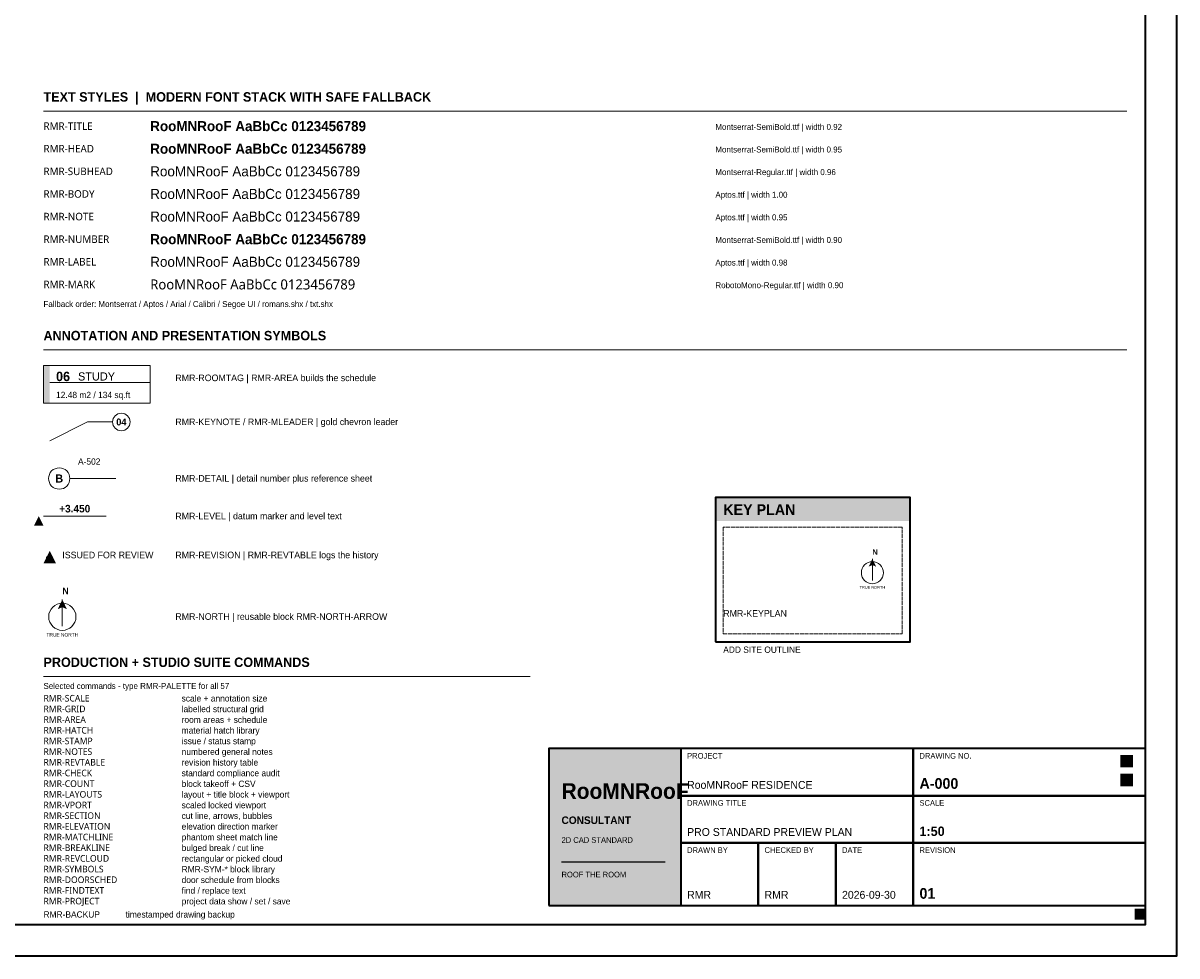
# Model space of a CAD drawing. Header units: millimetres. Extents: x 0 to 841, y 0 to 594.
# Tile 4 of 5: x 474 to 841, y 0 to 297. Entities that reach past the tile are written whole.
import ezdxf
from ezdxf.enums import TextEntityAlignment as Align

# ---------------------------------------------------------------- set-up
doc = ezdxf.new("R2010")
doc.units = ezdxf.units.MM
doc.linetypes.add('DASHED', pattern=[1.524, 1.27, -0.254])
for name, color, linetype, lineweight, true_color in [('RMR-00-REF', 7, 'DASHED', 9, 0x919ba0), ('RMR-A-DETAIL', 7, 'Continuous', 18, 0x825ca0), ('RMR-A-FRAME', 7, 'Continuous', 35, 0x1f2a33), ('RMR-A-KEYNOTE', 7, 'Continuous', 18, 0xd6a34c), ('RMR-A-LEADER', 7, 'Continuous', 18, 0xd6a34c), ('RMR-A-LEVEL', 7, 'Continuous', 18, 0x398982), ('RMR-A-REVISION', 7, 'Continuous', 18, 0xc65d48), ('RMR-A-ROOMTAG', 7, 'Continuous', 18, 0x1f2a33), ('RMR-A-TEXT', 7, 'Continuous', 13, 0x1f2a33), ('RMR-PRES-KEY', 7, 'Continuous', 18, 0xd6a34c), ('RMR-PRES-NORTH', 7, 'Continuous', 18, 0x398982), ('RMR-PRES-TITLE', 7, 'Continuous', 25, 0xc65d48)]:
    doc.layers.add(name, color=color, linetype=linetype, lineweight=lineweight, true_color=true_color)
doc.styles.add('RMR-BODY', font='Aptos.ttf')
doc.styles.add('RMR-HEAD', font='Montserrat-SemiBold.ttf', dxfattribs={"width": 0.95})
doc.styles.add('RMR-LABEL', font='Aptos.ttf', dxfattribs={"width": 0.98})
doc.styles.add('RMR-MARK', font='RobotoMono-Regular.ttf', dxfattribs={"width": 0.9})
doc.styles.add('RMR-NOTE', font='Aptos.ttf', dxfattribs={"width": 0.95})
doc.styles.add('RMR-NUMBER', font='Montserrat-SemiBold.ttf', dxfattribs={"width": 0.9})
doc.styles.add('RMR-SUBHEAD', font='Montserrat-Regular.ttf', dxfattribs={"width": 0.96})
doc.styles.add('RMR-TITLE', font='Montserrat-SemiBold.ttf', dxfattribs={"width": 0.92})

msp = doc.modelspace()

# ---------------------------------------------------------------- hatches: boundary and pattern name
at = {"layer": 'RMR-PRES-NORTH', "true_color": 0x398982}
h = msp.add_hatch(color=7, dxfattribs=at)
h.dxf.hatch_style = 1
h.paths.add_polyline_path([(744, 126.375), (742.81, 123.925), (744, 124.45), (745.19, 123.925)])
h = msp.add_hatch(color=7, dxfattribs=at)
h.dxf.hatch_style = 1
h.paths.add_polyline_path([(486, 113.425), (484.524, 110.387), (486, 111.038), (487.476, 110.387)])

# ---------------------------------------------------------------- linework, layer by layer
at = {"layer": 'RMR-00-REF', "true_color": 0x566874}
msp.add_lwpolyline([(696.5, 102.5), (753.5, 102.5), (753.5, 136.5), (696.5, 136.5), (696.5, 102.5)], dxfattribs=at)
at = {"layer": 'RMR-A-DETAIL', "true_color": 0x566874}
msp.add_line((488.4, 152), (503, 152), dxfattribs=at)
msp.add_circle((485, 152), 3.4, dxfattribs=at)
at = {"layer": 'RMR-A-FRAME', "true_color": 0x1f2a33}
for points in [[(0, 0), (841, 0), (841, 594), (0, 594), (0, 0)], [(694, 100), (756, 100), (756, 146), (694, 146), (694, 100)], [(641, 16), (831, 16), (831, 66), (641, 66), (641, 16)], [(683, 51), (757, 51), (757, 66), (683, 66), (683, 51)], [(757, 51), (831, 51), (831, 66), (757, 66), (757, 51)], [(683, 36), (757, 36), (757, 51), (683, 51), (683, 36)], [(757, 36), (831, 36), (831, 51), (757, 51), (757, 36)], [(683, 16), (707.667, 16), (707.667, 36), (683, 36), (683, 16)], [(707.667, 16), (732.333, 16), (732.333, 36), (707.667, 36), (707.667, 16)], [(732.333, 16), (757, 16), (757, 36), (732.333, 36), (732.333, 16)], [(757, 16), (831, 16), (831, 36), (757, 36), (757, 16)]]:
    msp.add_lwpolyline(points, dxfattribs=at)
at = {"layer": 'RMR-A-FRAME', "true_color": 0x398982}
msp.add_lwpolyline([(10, 10), (831, 10), (831, 584), (10, 584), (10, 10)], dxfattribs=at)
at = {"layer": 'RMR-A-KEYNOTE', "true_color": 0xd6a34c}
msp.add_circle((504.8, 170), 2.8, dxfattribs=at)
at = {"layer": 'RMR-A-LEADER', "true_color": 0xd6a34c}
for p, q in [((482, 164), (494, 170)), ((494, 170), (502, 170))]:
    msp.add_line(p, q, dxfattribs=at)
at = {"layer": 'RMR-A-LEVEL', "true_color": 0x398982}
msp.add_line((480, 140), (500, 140), dxfattribs=at)
msp.add_solid([(477, 137), (480, 137), (478.5, 140)], dxfattribs=at)
at = {"layer": 'RMR-A-REVISION', "true_color": 0xc65d48}
msp.add_solid([(480, 125), (484, 125), (482, 129)], dxfattribs=at)
at = {"layer": 'RMR-A-ROOMTAG', "true_color": 0x398982}
msp.add_line((482, 182.6), (514, 182.6), dxfattribs=at)
at = {"layer": 'RMR-A-ROOMTAG', "true_color": 0x1f2a33}
msp.add_lwpolyline([(480, 176), (514, 176), (514, 188), (480, 188), (480, 176)], dxfattribs=at)
at = {"layer": 'RMR-A-TEXT', "true_color": 0xd6a34c}
for p, q in [((480, 269), (825, 269)), ((480, 193), (825, 193)), ((480, 89), (635, 89))]:
    msp.add_line(p, q, dxfattribs=at)
at = {"layer": 'RMR-PRES-KEY', "true_color": 0xd6a34c}
for points in [[(823, 54), (827, 54), (823, 58), (827, 58)], [(827.5, 11.5), (831, 11.5), (827.5, 15), (831, 15)]]:
    msp.add_solid(points, dxfattribs=at)
at = {"layer": 'RMR-PRES-NORTH', "true_color": 0x398982}
for p, q in [((744, 119.55), (744, 126.375)), ((486, 104.962), (486, 113.425))]:
    msp.add_line(p, q, dxfattribs=at)
for centre, radius in [((744, 122), 3.5), ((486, 108), 4.34)]:
    msp.add_circle(centre, radius, dxfattribs=at)
msp.add_solid([(823, 60), (827, 60), (823, 64), (827, 64)], dxfattribs=at)
at = {"layer": 'RMR-PRES-TITLE', "true_color": 0xd6a34c}
msp.add_line((645, 30), (678, 30), dxfattribs=at)
at = {"layer": 'RMR-PRES-TITLE', "true_color": 0xc65d48}
for points in [[(480, 176), (482, 176), (480, 188), (482, 188)], [(694, 138.5), (756, 138.5), (694, 146), (756, 146)], [(641, 16), (683, 16), (641, 66), (683, 66)]]:
    msp.add_solid(points, dxfattribs=at)

# ---------------------------------------------------------------- texts
at = {"layer": 'RMR-A-DETAIL', "true_color": 0x566874, "style": 'RMR-NOTE'}
msp.add_text('A-502', height=2, dxfattribs=at).set_placement((491, 156.4))
at = {"layer": 'RMR-A-DETAIL', "true_color": 0x1f2a33, "style": 'RMR-NUMBER'}
msp.add_text('B', height=2.6, dxfattribs=at).set_placement((485, 152), align=Align.MIDDLE)
at = {"layer": 'RMR-A-KEYNOTE', "true_color": 0x1f2a33, "style": 'RMR-NUMBER'}
msp.add_text('04', height=2.2, dxfattribs=at).set_placement((504.8, 170), align=Align.MIDDLE)
at = {"layer": 'RMR-A-LEVEL', "true_color": 0x1f2a33, "style": 'RMR-NUMBER'}
msp.add_text('+3.450', height=2.4, dxfattribs=at).set_placement((485, 141.2))
at = {"layer": 'RMR-A-REVISION', "true_color": 0x1f2a33, "style": 'RMR-NOTE'}
msp.add_text('ISSUED FOR REVIEW', height=2.1, dxfattribs=at).set_placement((486, 126.6))
at = {"layer": 'RMR-A-REVISION', "true_color": 0xc65d48, "style": 'RMR-NUMBER'}
msp.add_text('01', height=1.8, dxfattribs=at).set_placement((482, 126.4), align=Align.MIDDLE)
at = {"layer": 'RMR-A-ROOMTAG', "true_color": 0xc65d48, "style": 'RMR-NUMBER'}
msp.add_text('06', height=3, dxfattribs=at).set_placement((484, 183))
at = {"layer": 'RMR-A-ROOMTAG', "true_color": 0x1f2a33, "style": 'RMR-LABEL'}
msp.add_text('STUDY', height=2.6, dxfattribs=at).set_placement((491, 183.2))
at = {"layer": 'RMR-A-ROOMTAG', "true_color": 0x566874, "style": 'RMR-NOTE'}
msp.add_text('12.48 m2 / 134 sq.ft', height=2, dxfattribs=at).set_placement((484, 177.6))
at = {"layer": 'RMR-A-TEXT', "true_color": 0xc65d48}
for s, height, style, p in [('TEXT STYLES  |  MODERN FONT STACK WITH SAFE FALLBACK', 3, 'RMR-HEAD', (480, 272)), ('ANNOTATION AND PRESENTATION SYMBOLS', 3, 'RMR-HEAD', (480, 196)), ('PRODUCTION + STUDIO SUITE COMMANDS', 3, 'RMR-HEAD', (480, 92)), ('A-000', 3.4, 'RMR-NUMBER', (759, 53.2))]:
    msp.add_text(s, height=height, dxfattribs=dict(at, style=style)).set_placement(p)
at = {"layer": 'RMR-A-TEXT', "true_color": 0x566874}
for s, height, style, p in [('RMR-TITLE', 2.4, 'RMR-MARK', (480, 263)), ('RMR-HEAD', 2.4, 'RMR-MARK', (480, 255.8)), ('RMR-SUBHEAD', 2.4, 'RMR-MARK', (480, 248.6)), ('RMR-BODY', 2.4, 'RMR-MARK', (480, 241.4)), ('RMR-NOTE', 2.4, 'RMR-MARK', (480, 234.2)), ('RMR-NUMBER', 2.4, 'RMR-MARK', (480, 227)), ('RMR-LABEL', 2.4, 'RMR-MARK', (480, 219.8)), ('RMR-MARK', 2.4, 'RMR-MARK', (480, 212.6)), ('Fallback order: Montserrat / Aptos / Arial / Calibri / Segoe UI / romans.shx / txt.shx', 1.9, 'RMR-NOTE', (480, 206.6)), ('RMR-ROOMTAG | RMR-AREA builds the schedule', 2.1, 'RMR-NOTE', (522, 183)), ('RMR-KEYNOTE / RMR-MLEADER | gold chevron leader', 2.1, 'RMR-NOTE', (522, 169)), ('RMR-DETAIL | detail number plus reference sheet', 2.1, 'RMR-NOTE', (522, 151)), ('RMR-LEVEL | datum marker and level text', 2.1, 'RMR-NOTE', (522, 139)), ('RMR-REVISION | RMR-REVTABLE logs the history', 2.1, 'RMR-NOTE', (522, 126.6)), ('RMR-NORTH | reusable block RMR-NORTH-ARROW', 2.1, 'RMR-NOTE', (522, 107)), ('RMR-KEYPLAN', 2.1, 'RMR-NOTE', (696.5, 108)), ('ADD SITE OUTLINE', 2, 'RMR-NOTE', (696.5, 96.5)), ('Selected commands - type RMR-PALETTE for all 57', 1.9, 'RMR-NOTE', (480, 85)), ('PROJECT', 1.8, 'RMR-NOTE', (685, 62.8)), ('DRAWING NO.', 1.8, 'RMR-NOTE', (759, 62.8)), ('DRAWING TITLE', 1.8, 'RMR-NOTE', (685, 47.8)), ('SCALE', 1.8, 'RMR-NOTE', (759, 47.8)), ('DRAWN BY', 1.8, 'RMR-NOTE', (685, 32.8)), ('CHECKED BY', 1.8, 'RMR-NOTE', (709.667, 32.8)), ('DATE', 1.8, 'RMR-NOTE', (734.333, 32.8)), ('REVISION', 1.8, 'RMR-NOTE', (759, 32.8)), ('RMR-BACKUP           timestamped drawing backup', 2, 'RMR-NOTE', (480, 12.2))]:
    msp.add_text(s, height=height, dxfattribs=dict(at, style=style)).set_placement(p)
at = {"layer": 'RMR-A-TEXT', "true_color": 0x1f2a33}
for s, height, style, p in [('RooMNRooF AaBbCc 0123456789', 3.2, 'RMR-TITLE', (514, 262.6)), ('RooMNRooF AaBbCc 0123456789', 3.2, 'RMR-HEAD', (514, 255.4)), ('RooMNRooF AaBbCc 0123456789', 3.2, 'RMR-SUBHEAD', (514, 248.2)), ('RooMNRooF AaBbCc 0123456789', 3.2, 'RMR-BODY', (514, 241)), ('RooMNRooF AaBbCc 0123456789', 3.2, 'RMR-NOTE', (514, 233.8)), ('RooMNRooF AaBbCc 0123456789', 3.2, 'RMR-NUMBER', (514, 226.6)), ('RooMNRooF AaBbCc 0123456789', 3.2, 'RMR-LABEL', (514, 219.4)), ('RooMNRooF AaBbCc 0123456789', 3.2, 'RMR-MARK', (514, 212.2)), ('scale + annotation size', 2, 'RMR-NOTE', (524, 81)), ('labelled structural grid', 2, 'RMR-NOTE', (524, 77.6)), ('room areas + schedule', 2, 'RMR-NOTE', (524, 74.2)), ('material hatch library', 2, 'RMR-NOTE', (524, 70.8)), ('issue / status stamp', 2, 'RMR-NOTE', (524, 67.4)), ('numbered general notes', 2, 'RMR-NOTE', (524, 64)), ('revision history table', 2, 'RMR-NOTE', (524, 60.6)), ('standard compliance audit', 2, 'RMR-NOTE', (524, 57.2)), ('block takeoff + CSV', 2, 'RMR-NOTE', (524, 53.8)), ('RooMNRooF RESIDENCE', 2.5, 'RMR-BODY', (685, 53.2)), ('layout + title block + viewport', 2, 'RMR-NOTE', (524, 50.4)), ('scaled locked viewport', 2, 'RMR-NOTE', (524, 47)), ('cut line, arrows, bubbles', 2, 'RMR-NOTE', (524, 43.6)), ('elevation direction marker', 2, 'RMR-NOTE', (524, 40.2)), ('PRO STANDARD PREVIEW PLAN', 2.5, 'RMR-BODY', (685, 38.2)), ('1:50', 3, 'RMR-NUMBER', (759, 38.2)), ('phantom sheet match line', 2, 'RMR-NOTE', (524, 36.8)), ('bulged break / cut line', 2, 'RMR-NOTE', (524, 33.4)), ('rectangular or picked cloud', 2, 'RMR-NOTE', (524, 30)), ('RMR-SYM-* block library', 2, 'RMR-NOTE', (524, 26.6)), ('door schedule from blocks', 2, 'RMR-NOTE', (524, 23.2)), ('find / replace text', 2, 'RMR-NOTE', (524, 19.8)), ('project data show / set / save', 2, 'RMR-NOTE', (524, 16.4)), ('RMR', 2.5, 'RMR-BODY', (685, 18.2)), ('RMR', 2.5, 'RMR-BODY', (709.667, 18.2)), ('2026-09-30', 2.5, 'RMR-BODY', (734.333, 18.2)), ('01', 3.4, 'RMR-NUMBER', (759, 18.2))]:
    msp.add_text(s, height=height, dxfattribs=dict(at, style=style)).set_placement(p)
at = {"layer": 'RMR-A-TEXT', "true_color": 0x398982}
for s, height, style, p in [('Montserrat-SemiBold.ttf | width 0.92', 1.9, 'RMR-NOTE', (694, 263)), ('Montserrat-SemiBold.ttf | width 0.95', 1.9, 'RMR-NOTE', (694, 255.8)), ('Montserrat-Regular.ttf | width 0.96', 1.9, 'RMR-NOTE', (694, 248.6)), ('Aptos.ttf | width 1.00', 1.9, 'RMR-NOTE', (694, 241.4)), ('Aptos.ttf | width 0.95', 1.9, 'RMR-NOTE', (694, 234.2)), ('Montserrat-SemiBold.ttf | width 0.90', 1.9, 'RMR-NOTE', (694, 227)), ('Aptos.ttf | width 0.98', 1.9, 'RMR-NOTE', (694, 219.8)), ('RobotoMono-Regular.ttf | width 0.90', 1.9, 'RMR-NOTE', (694, 212.6)), ('RMR-SCALE', 2.1, 'RMR-MARK', (480, 81)), ('RMR-GRID', 2.1, 'RMR-MARK', (480, 77.6)), ('RMR-AREA', 2.1, 'RMR-MARK', (480, 74.2)), ('RMR-HATCH', 2.1, 'RMR-MARK', (480, 70.8)), ('RMR-STAMP', 2.1, 'RMR-MARK', (480, 67.4)), ('RMR-NOTES', 2.1, 'RMR-MARK', (480, 64)), ('RMR-REVTABLE', 2.1, 'RMR-MARK', (480, 60.6)), ('RMR-CHECK', 2.1, 'RMR-MARK', (480, 57.2)), ('RMR-COUNT', 2.1, 'RMR-MARK', (480, 53.8)), ('RMR-LAYOUTS', 2.1, 'RMR-MARK', (480, 50.4)), ('RMR-VPORT', 2.1, 'RMR-MARK', (480, 47)), ('RMR-SECTION', 2.1, 'RMR-MARK', (480, 43.6)), ('RMR-ELEVATION', 2.1, 'RMR-MARK', (480, 40.2)), ('RMR-MATCHLINE', 2.1, 'RMR-MARK', (480, 36.8)), ('RMR-BREAKLINE', 2.1, 'RMR-MARK', (480, 33.4)), ('RMR-REVCLOUD', 2.1, 'RMR-MARK', (480, 30)), ('RMR-SYMBOLS', 2.1, 'RMR-MARK', (480, 26.6)), ('RMR-DOORSCHED', 2.1, 'RMR-MARK', (480, 23.2)), ('RMR-FINDTEXT', 2.1, 'RMR-MARK', (480, 19.8)), ('RMR-PROJECT', 2.1, 'RMR-MARK', (480, 16.4))]:
    msp.add_text(s, height=height, dxfattribs=dict(at, style=style)).set_placement(p)
at = {"layer": 'RMR-A-TEXT', "true_color": 0x566874, "style": 'RMR-NOTE'}
for height, p in [(0.9, (744, 116.9)), (1.116, (486, 101.676))]:
    msp.add_text('TRUE NORTH', height=height, dxfattribs=at).set_placement(p, align=Align.CENTER)
at = {"layer": 'RMR-PRES-NORTH', "true_color": 0x398982, "style": 'RMR-NUMBER'}
for height, p in [(1.7, (744, 127.25)), (2.108, (486, 114.51))]:
    msp.add_text('N', height=height, dxfattribs=at).set_placement(p, align=Align.BOTTOM_LEFT)
at = {"layer": 'RMR-PRES-TITLE', "true_color": 0xeee1c9}
for s, height, style, p in [('KEY PLAN', 3.4, 'RMR-HEAD', (696.5, 140.4)), ('RooMNRooF', 5, 'RMR-TITLE', (645, 50)), ('CONSULTANT', 2.4, 'RMR-HEAD', (645, 42)), ('2D CAD STANDARD', 1.8, 'RMR-NOTE', (645, 36)), ('ROOF THE ROOM', 1.8, 'RMR-NOTE', (645, 25))]:
    msp.add_text(s, height=height, dxfattribs=dict(at, style=style)).set_placement(p)

doc.saveas('drawing.dxf')
